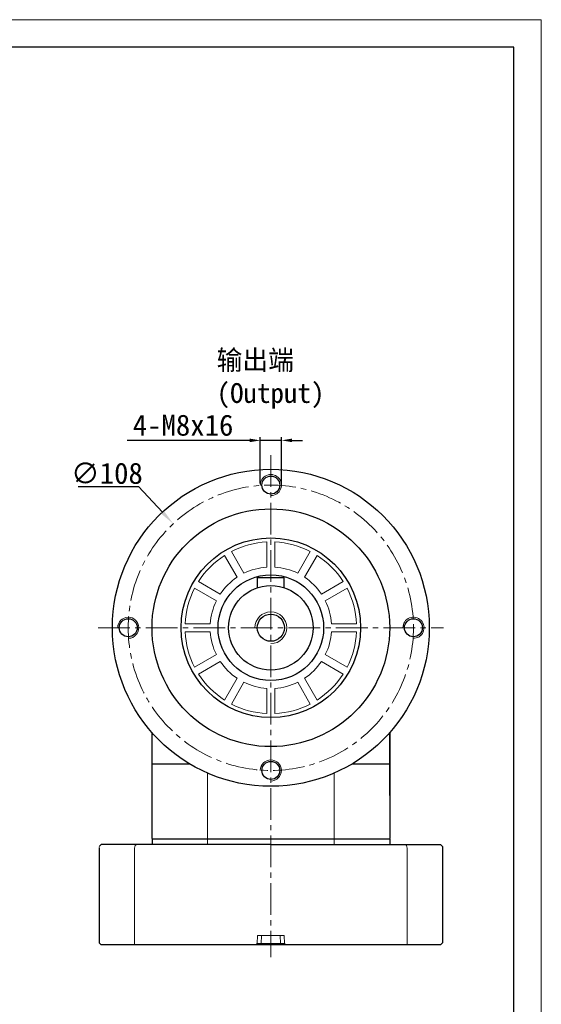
# Model space of a CAD drawing. Header units: millimetres. Extents: x 7972 to 8844, y -701 to -84.
# Tile 15 of 15: x 8647 to 8844, y -457 to -84. Entities that reach past the tile are written whole.
import ezdxf

# ---------------------------------------------------------------- set-up
doc = ezdxf.new("R2010")
doc.units = ezdxf.units.MM
doc.header["$PDSIZE"] = -5
doc.linetypes.add('点画线', pattern=[18, 12, -2, 2, -2])
doc.layers.get('0').update_dxf_attribs({"lineweight": 18})
doc.layers.get('Defpoints').update_dxf_attribs({"lineweight": 18})
for name, color, linetype, lineweight in [('7中心线层', 7, '点画线', 18), ('图框_外框线', 7, 'Continuous', 18), ('尺寸线', 7, 'Continuous', 25), ('尺寸线层', 3, 'Continuous', 18), ('标注线', 7, 'Continuous', 18), ('粗实线', 7, 'Continuous', 40), ('细实线', 7, 'Continuous', 18)]:
    doc.layers.add(name, color=color, linetype=linetype, lineweight=lineweight)
doc.styles.add('工程字', font='txt')
doc.dimstyles.new('DIMSTYLE_17', dxfattribs={"dimtxt": 8, "dimasz": 12, "dimexe": 0.18, "dimexo": 0.0625, "dimgap": 0.09, "dimtad": 1, "dimtih": 1, "dimtoh": 1, "dimdec": 3, "dimdsep": 46, "dimtxsty": 'Standard', "dimblk": '_CAXARROW', "dimcen": 0.09, "dimdle": 24, "dimadec": 0, "dimazin": 0, "dimtfac": 0.7, "dimtdec": 3, "dimtofl": 0, "dimtmove": 0, "dimatfit": 3, "dimfxl": 1, "dimtolj": 1, "dimarcsym": 0})
doc.dimstyles.new('ISO-25', dxfattribs={"dimtxt": 8, "dimasz": 4, "dimexe": 1.25, "dimexo": 0.625, "dimgap": 1.7, "dimtad": 1, "dimtxsty": '工程字', "dimcen": 2, "dimdle": 8, "dimadec": 0, "dimazin": 0, "dimtfac": 1, "dimtmove": 0, "dimatfit": 3, "dimfxl": 1, "dimarcsym": 0})

# ---------------------------------------------------------------- blocks, each defined once
blk = doc.blocks.new('*D95')
at = {"layer": 'Defpoints', "color": 0}
for p in [(8737.76, -243.52), (8737.76, -260.44), (8745.76, -260.44)]:
    blk.add_point(p, dxfattribs=at)
at = {"layer": '尺寸线层', "color": 0, "lineweight": -2}
for p, q in [((8733.76, -243.52), (8687.3, -243.52)), ((8737.76, -259.81), (8737.76, -242.27)), ((8745.76, -243.52), (8737.76, -243.52)), ((8745.76, -259.81), (8745.76, -242.27)), ((8749.76, -243.52), (8753.76, -243.52))]:
    blk.add_line(p, q, dxfattribs=at)
at = {"layer": '尺寸线层', "color": 0}
for points in [[(8733.76, -244.19), (8733.76, -242.85), (8737.76, -243.52)], [(8749.76, -242.85), (8749.76, -244.19), (8745.76, -243.52)]]:
    blk.add_solid(points, dxfattribs=at)
at = {"layer": '尺寸线层', "color": 0, "insert": (8708.53, -237.82), "char_height": 8, "attachment_point": 5, "style": '工程字'}
blk.add_mtext('4-M8x16', dxfattribs=at)
blk = doc.blocks.new('_CAXARROW')
blk.add_hatch(color=0).paths.add_polyline_path([(0, 0), (-1, 0.125), (-1, -0.125)], flags=0)
blk = doc.blocks.new('*D96')
at = {"layer": 'Defpoints', "color": 0}
for p in [(8704.8, -275.07), (8778.72, -353.81)]:
    blk.add_point(p, dxfattribs=at)
at = {"layer": '尺寸线层', "color": 0, "linetype": 'Continuous', "lineweight": -2}
for p, q in [((8668.76, -261.03), (8691.61, -261.03)), ((8691.61, -261.03), (8700.69, -270.7)), ((8741.67, -314.44), (8741.85, -314.44)), ((8741.76, -314.53), (8741.76, -314.35))]:
    blk.add_line(p, q, dxfattribs=at)
at = {"layer": '尺寸线层', "color": 0, "lineweight": -2, "xscale": 6, "yscale": 6, "zscale": 6, "rotation": 313.1942525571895}
blk.add_blockref('_CAXARROW', (8704.8, -275.07), dxfattribs=at)
at = {"layer": '尺寸线层', "color": 0, "insert": (8679.68, -256.03), "char_height": 8, "attachment_point": 5, "style": '工程字'}
blk.add_mtext('\\A1;\\A1;∅108', dxfattribs=at)
blk = doc.blocks.new('_FILLED')
at = {"linetype": 'ByBlock'}
blk.add_hatch(color=0, dxfattribs=at).paths.add_polyline_path([(0, 0), (-1, 0.133), (-1, -0.133)], flags=0)

msp = doc.modelspace()

# ---------------------------------------------------------------- linework, layer by layer
at = {"color": 7, "linetype": 'Continuous', "lineweight": 15}
for p, q in [((8717.7579, -369.4291), (8717.7579, -396.4382)), ((8717.7579, -377.9382), (8717.7579, -371.9382)), ((8765.7579, -396.4382), (8765.7579, -369.4291)), ((8765.7579, -377.9382), (8765.7579, -371.9382)), ((8736.6006, -433.9396), (8736.7579, -430.9382)), ((8736.7579, -430.9382), (8746.7579, -430.9382)), ((8738.2559, -430.9382), (8738.0986, -433.9396)), ((8745.4173, -433.9396), (8745.26, -430.9382)), ((8746.7579, -430.9382), (8746.9152, -433.9396)), ((8736.0752, -434.4382), (8736.6006, -433.9396)), ((8738.0986, -433.9396), (8738.0986, -434.4382)), ((8738.0986, -433.9396), (8745.4173, -433.9396)), ((8745.4173, -434.4382), (8738.0986, -434.4382)), ((8745.4173, -433.9396), (8745.4173, -434.4382)), ((8746.9152, -433.9396), (8747.4406, -434.4382))]:
    msp.add_line(p, q, dxfattribs=at)
at = {"color": 2, "linetype": 'Continuous', "lineweight": 15}
for p, q in [((8718.4022, -394.4382), (8696.7579, -394.4382)), ((8765.1136, -394.4382), (8718.4022, -394.4382))]:
    msp.add_line(p, q, dxfattribs=at)
at = {"extrusion": (0, 0, -1)}
msp.add_ellipse((8691.107, -397.9382), major_axis=(0, 1.5), ratio=0.6327902, start_param=4.73856892, end_param=6.28318531, dxfattribs=at)
msp.add_ellipse((8792.4088, -397.9382), major_axis=(0, 1.5), ratio=0.6327902, start_param=4.73856892, end_param=6.28318531)
at = {"color": 7, "linetype": 'Continuous', "lineweight": 15}
for points, knots in [([(8738.0986, -434.4382), (8737.8714, -434.4382), (8737.4105, -434.4382), (8736.799, -434.4382), (8736.3403, -434.4382), (8736.1107, -434.4382), (8736.0847, -434.4382), (8736.0752, -434.4382)], [0, 0, 0, 0, 0.21546731, 0.43727138, 0.65568237, 0.87376265, 1, 1, 1, 1]), ([(8736.6006, -433.9396), (8736.6167, -433.9451), (8736.649, -433.9562), (8736.9058, -433.9633), (8737.2842, -433.9619), (8737.7057, -433.9531), (8737.9855, -433.9435), (8738.0986, -433.9396)], [0, 0, 0, 0, 0.21443892, 0.42892313, 0.64242707, 0.85556261, 1, 1, 1, 1]), ([(8745.4173, -433.9396), (8745.5856, -433.9451), (8745.9223, -433.9562), (8746.3712, -433.9633), (8746.7092, -433.9619), (8746.8897, -433.9531), (8746.9079, -433.9435), (8746.9152, -433.9396)], [0, 0, 0, 0, 0.21443951, 0.42892154, 0.64242608, 0.85556221, 1, 1, 1, 1]), ([(8747.4406, -434.4382), (8747.4149, -434.4382), (8747.3634, -434.4382), (8747.0016, -434.4382), (8746.4749, -434.4382), (8745.9125, -434.4382), (8745.5503, -434.4382), (8745.4173, -434.4382)], [0, 0, 0, 0, 0.21847016, 0.43694483, 0.65536217, 0.87343853, 1, 1, 1, 1])]:
    msp.add_open_spline(points, degree=3, knots=knots, dxfattribs=at)
at = {"layer": '7中心线层'}
for p, q in [((8741.7579, -249.1002), (8741.7579, -439.112)), ((8676.4199, -314.4382), (8807.0959, -314.4382))]:
    msp.add_line(p, q, dxfattribs=at)
at = {"layer": '7中心线层', "lineweight": 13}
msp.add_circle((8741.7579, -314.4382), 54, dxfattribs=at)
at = {"layer": '图框_外框线', "color": 3}
msp.add_lwpolyline([(7972.3278, -700.8314), (8844.1721, -700.8314), (8844.1721, -84.3129), (7972.3278, -84.3129)], close=True, dxfattribs=at)
at = {"layer": '图框_外框线', "color": 3, "lineweight": 25}
msp.add_lwpolyline([(8024.2233, -690.4523), (8833.793, -690.4523), (8833.793, -94.692), (8024.2233, -94.692)], close=True, dxfattribs=at)
at = {"layer": '标注线'}
for p, q in [((8690.1582, -397.8989), (8690.1582, -434.4382)), ((8793.3576, -397.8989), (8793.3576, -434.4382))]:
    msp.add_line(p, q, dxfattribs=at)
at = {"layer": '标注线', "color": 0}
msp.add_arc((8741.7579, -314.4382), 6, 270, 180, dxfattribs=at)
at = {"layer": '粗实线', "lineweight": 30}
for p, q in [((8736.7579, -299.2395), (8736.7579, -295.4382)), ((8736.7579, -295.4382), (8746.7579, -295.4382)), ((8746.7579, -299.2395), (8746.7579, -295.4382)), ((8696.7579, -394.4382), (8696.7579, -396.4382)), ((8676.7579, -397.2382), (8677.5579, -396.4382)), ((8676.7579, -397.611), (8676.7579, -433.6382)), ((8741.7579, -396.4382), (8677.5579, -396.4382)), ((8741.7579, -396.4382), (8805.9579, -396.4382)), ((8806.7579, -397.2382), (8805.9579, -396.4382)), ((8806.7579, -397.2382), (8806.7579, -433.6382)), ((8676.7579, -433.6382), (8677.5579, -434.4382)), ((8805.9579, -434.4382), (8677.5579, -434.4382)), ((8806.7579, -433.6382), (8805.9579, -434.4382))]:
    msp.add_line(p, q, dxfattribs=at)
at = {"layer": '粗实线', "linetype": 'Continuous', "lineweight": 30}
for p, q in [((8696.7579, -394.1382), (8696.7579, -354.1245)), ((8786.7579, -377.9382), (8786.7579, -354.1245)), ((8786.7579, -354.1245), (8786.7579, -394.1382)), ((8696.7579, -365.9382), (8710.9724, -365.9382)), ((8772.5435, -365.9382), (8786.7579, -365.9382)), ((8696.7579, -377.9382), (8696.7579, -371.9382)), ((8696.7579, -394.1382), (8696.7579, -394.4382)), ((8786.7579, -394.4382), (8696.7579, -394.4382)), ((8786.7579, -394.4382), (8765.1136, -394.4382)), ((8786.7579, -394.4382), (8786.7579, -394.1382)), ((8786.7579, -394.4382), (8786.7579, -396.4382))]:
    msp.add_line(p, q, dxfattribs=at)
at = {"layer": '粗实线', "lineweight": 30}
for centre, radius in [((8741.7579, -314.4382), 60), ((8741.7579, -260.4382), 3.4), ((8741.7579, -314.4382), 45), ((8741.7579, -314.4382), 34), ((8741.7579, -314.4382), 20), ((8741.7579, -314.4382), 16), ((8741.7579, -314.4382), 16), ((8687.7579, -314.4382), 3.4), ((8741.7579, -314.4382), 5.125), ((8795.7579, -314.4382), 3.4), ((8741.7579, -368.4382), 3.4)]:
    msp.add_circle(centre, radius, dxfattribs=at)
at = {"layer": '细实线', "lineweight": 18}
for p, q in [((8740.2579, -291.4872), (8740.2579, -281.9728)), ((8743.2579, -291.4872), (8743.2579, -281.9728)), ((8731.5814, -293.812), (8726.8243, -285.5724)), ((8751.9344, -293.812), (8756.6916, -285.5724)), ((8728.9834, -295.312), (8724.2262, -287.0724)), ((8754.5325, -295.312), (8759.2896, -287.0724)), ((8722.6317, -301.6637), (8714.3921, -296.9065)), ((8760.8841, -301.6637), (8769.1237, -296.9065)), ((8721.1317, -304.2617), (8712.8921, -299.5046)), ((8762.3841, -304.2617), (8770.6237, -299.5046)), ((8718.8069, -312.9382), (8709.2925, -312.9382)), ((8764.7089, -312.9382), (8774.2233, -312.9382)), ((8718.8069, -315.9382), (8709.2925, -315.9382)), ((8764.7089, -315.9382), (8774.2233, -315.9382)), ((8721.1317, -324.6147), (8712.8921, -329.3719)), ((8722.6317, -327.2128), (8714.3921, -331.9699)), ((8760.8841, -327.2128), (8769.1237, -331.9699)), ((8762.3841, -324.6147), (8770.6237, -329.3719)), ((8728.9834, -333.5644), (8724.2262, -341.804)), ((8731.5814, -335.0644), (8726.8243, -343.304)), ((8751.9344, -335.0644), (8756.6916, -343.304)), ((8754.5325, -333.5644), (8759.2896, -341.804)), ((8740.2579, -346.9036), (8740.2579, -337.3893)), ((8740.2579, -337.3893), (8740.2579, -346.9036)), ((8743.2579, -346.9036), (8743.2579, -337.3893)), ((8743.2579, -337.3893), (8743.2579, -346.9036))]:
    msp.add_line(p, q, dxfattribs=at)
at = {"layer": '细实线', "lineweight": 15}
for centre, start, end in [((8741.7579, -260.4382), 270, 182.122551), ((8687.7579, -314.4382), 272.122551, 180), ((8795.7579, -314.4382), 267.877449, 180), ((8741.7579, -368.4382), 270, 180)]:
    msp.add_arc(centre, 4, start, end, dxfattribs=at)
at = {"layer": '细实线', "lineweight": 18}
for radius, start, end in [(32.5, 92.64536, 117.35464), (32.5, 62.64536, 87.35464), (32.5, 122.64536, 147.35464), (32.5, 32.64536, 57.35464), (23, 93.739335, 116.260665), (23, 63.739335, 86.260665), (23, 123.739335, 146.260665), (23, 33.739335, 56.260665), (32.5, 152.64536, 177.35464), (32.5, 2.64536, 27.35464), (23, 153.739335, 176.260665), (23, 3.739335, 26.260665), (32.5, 182.64536, 207.35464), (23, 183.739335, 206.260665), (23, 333.739335, 356.260665), (32.5, 332.64536, 357.35464), (23, 213.739335, 236.260665), (23, 303.739335, 326.260665), (32.5, 212.64536, 237.35464), (23, 243.739335, 266.260665), (23, 273.739335, 296.260665), (32.5, 302.64536, 327.35464), (32.5, 242.64536, 267.35464), (32.5, 272.64536, 297.35464)]:
    msp.add_arc((8741.7579, -314.4382), radius, start, end, dxfattribs=at)

# ---------------------------------------------------------------- texts
at = {"layer": '尺寸线', "color": 0, "linetype": 'ByBlock', "insert": (8721.2315, -209.3517), "char_height": 7.5, "width": 56.777479, "attachment_point": 1, "style": '工程字'}
msp.add_mtext('输出端(Output)', dxfattribs=at)

# ---------------------------------------------------------------- dimensions: what is measured, and where the dimension line sits
at = {"layer": '尺寸线层'}
dim = msp.add_linear_dim(base=(8737.7579, -243.5194), p1=(8745.7579, -260.4382), p2=(8737.7579, -260.4382), text='4-M<>x16', dimstyle='ISO-25', override={"dimtxt": 8, "dimtxsty": '工程字'}, dxfattribs=at)
dim.commit()
dim.dimension.update_dxf_attribs({"geometry": '*D95', "text_midpoint": (8708.5272, -243.5194), "dimtype": 160})
at = {"layer": '尺寸线层', "linetype": 'Continuous'}
dim = msp.add_diameter_dim_2p(p1=(8778.7195, -353.8062), p2=(8704.7963, -275.0702), text='\\A1;<>', dimstyle='DIMSTYLE_17', override={"dimtxt": 8, "dimasz": 6, "dimgap": 1, "dimtxsty": '工程字', "dimtol": 0, "dimldrblk": '_FILLED'}, dxfattribs=at)
dim.commit()
dim.dimension.update_dxf_attribs({"geometry": '*D96', "text_midpoint": (8679.6835, -261.0263), "dimtype": 163})

doc.saveas('drawing.dxf')
